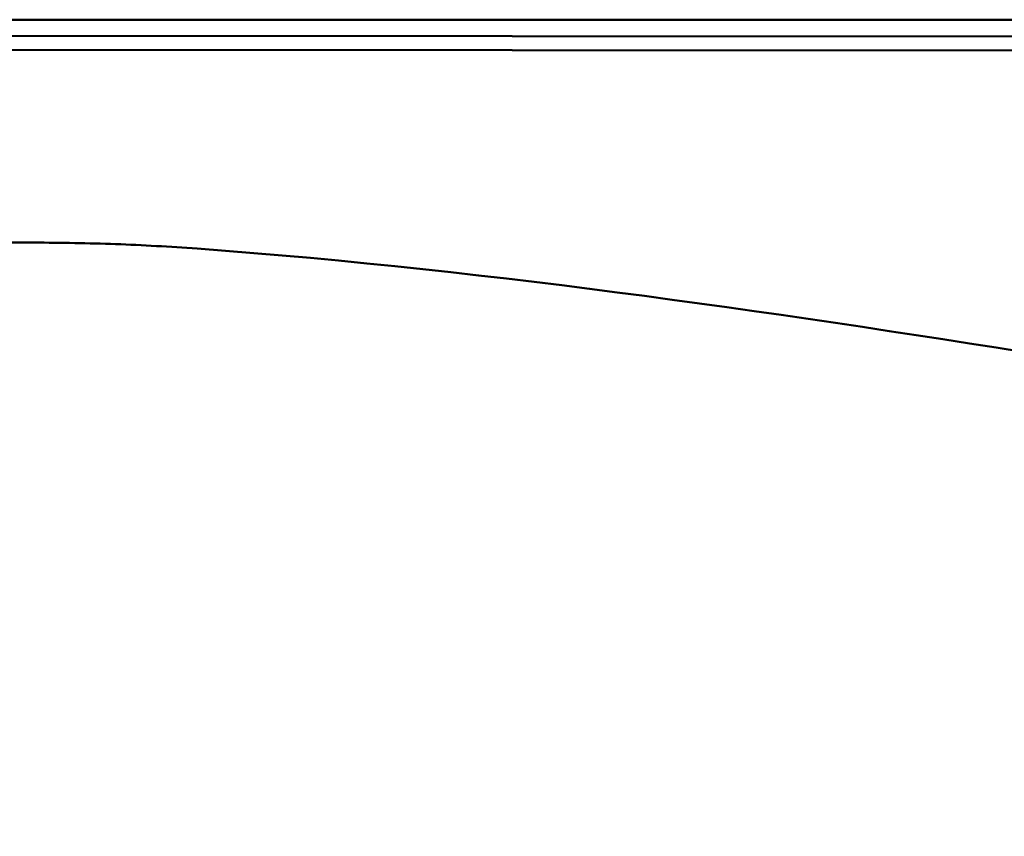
# Model space of a CAD drawing. Header units: inches. Extents: x 0.2 to 58.8, y 1.7 to 68.8.
# Tile 210 of 256: x 39.4 to 43.8, y 39.3 to 43. Entities that reach past the tile are written whole.
import ezdxf

# ---------------------------------------------------------------- set-up
doc = ezdxf.new("R2010")
doc.units = ezdxf.units.IN
doc.header["$MEASUREMENT"] = 0
doc.layers.add('Visible (ANSI)', color=7, linetype='Continuous', lineweight=50)

msp = doc.modelspace()

# ---------------------------------------------------------------- linework, layer by layer
at = {"layer": 'Visible (ANSI)'}
for p, q in [((21.4379, 42.9662), (47.5853, 42.9662)), ((38.6012, 42.8938), (48.2514, 42.8897)), ((53.3186, 42.8246), (38.6012, 42.8309)), ((21.7279, 41.9662), (39.4807, 41.9662))]:
    msp.add_line(p, q, dxfattribs=at)
for points in [[(53.3017, 42.371), (50.4675, 39.5368), (45.6532, 41.5396), (40.2135, 41.9394)], [(53.3017, 37.6204), (50.4675, 40.403), (45.6532, 38.4366), (40.2135, 38.0442)]]:
    msp.add_open_spline(points, degree=3, dxfattribs=at)
msp.add_open_spline([(40.2135, 41.9394), (40.0916, 41.9483), (39.9695, 41.955), (39.7252, 41.964), (39.6029, 41.9662), (39.4807, 41.9662)], degree=3, knots=[0, 0, 0, 0, 0.931593, 0.931593, 1.863185, 1.863185, 1.863185, 1.863185], dxfattribs=at)

doc.saveas('drawing.dxf')
